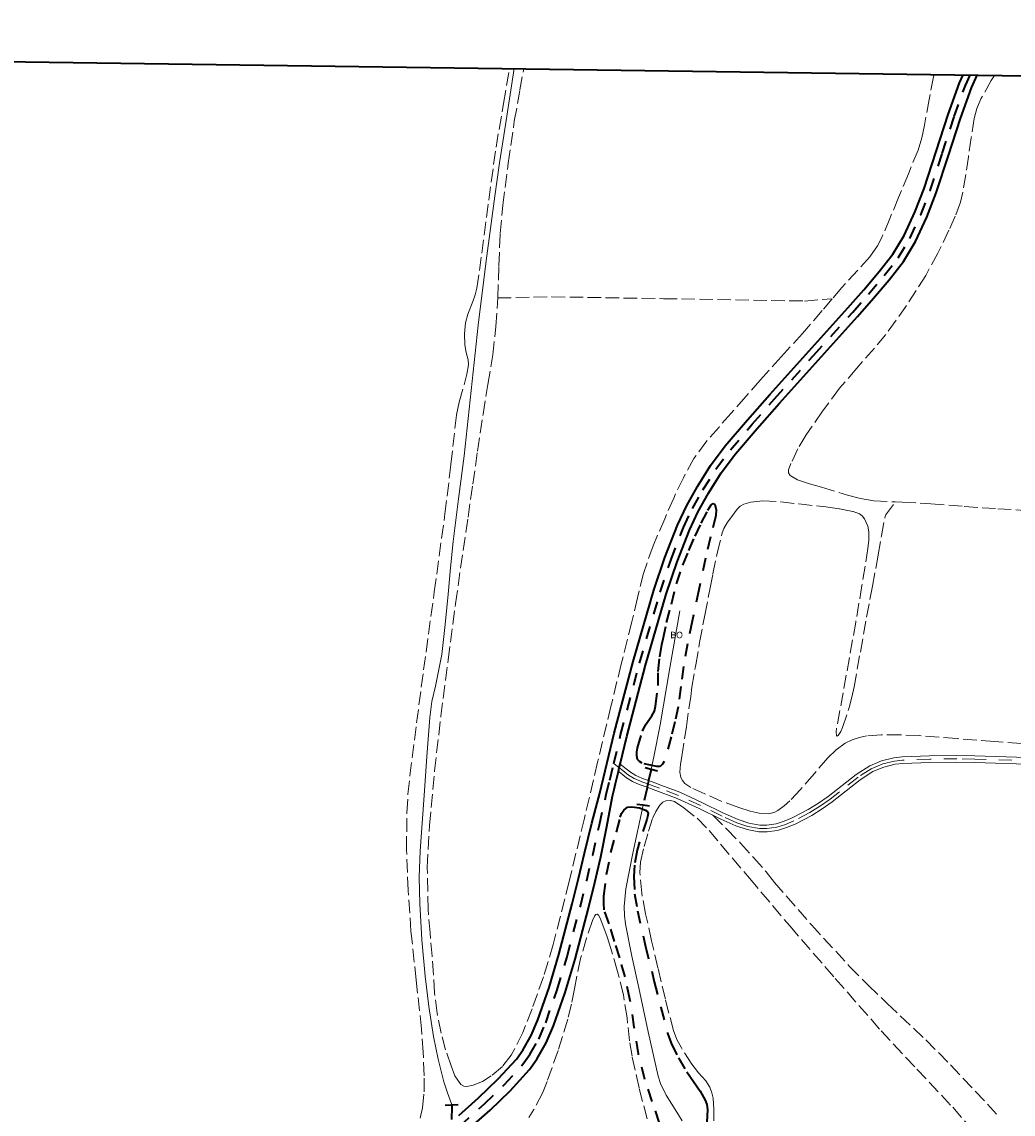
# Model space of a CAD drawing. Header units: metres. Extents: x 397317 to 400830, y 4588008 to 4590370.
# Tile 42 of 88: x 398463 to 398849, y 4589945 to 4590370. Entities that reach past the tile are written whole.
import ezdxf
from ezdxf.enums import TextEntityAlignment as Align

# ---------------------------------------------------------------- set-up
doc = ezdxf.new("R2010")
doc.units = ezdxf.units.M
doc.header["$MEASUREMENT"] = 0
doc.linetypes.add('bt5mv20_nopinta', pattern=[10, 5, -5])
doc.linetypes.add('bt5mv20_tlin1', pattern=[7, 5.25, -1.75])
for name, color, linetype, lineweight in [('COB01_CN', 7, 'Continuous', 15), ('COB01_LN', 7, 'Continuous', 15), ('FLU01_LN', 7, 'Continuous', 15), ('FLU03_LN', 7, 'Continuous', 15), ('PAR01_LN', 7, 'Continuous', 15), ('PON02_LN', 7, 'Continuous', 15), ('VIA01_LN', 7, 'Continuous', 15), ('VIA04_LN', 7, 'Continuous', 15), ('VIA16_LN', 7, 'Continuous', 15), ('VIA19_LN', 7, 'Continuous', 15), ('VIR01_LN', 7, 'Continuous', 15)]:
    doc.layers.add(name, color=color, linetype=linetype, lineweight=lineweight)
doc.styles.add('034', font='txt')

msp = doc.modelspace()

# ---------------------------------------------------------------- linework, layer by layer
at = {"layer": 'COB01_LN', "color": 92, "linetype": 'bt5mv20_nopinta', "lineweight": 35}
for points in [[(398712.79, 4590081.94, 187.56), (398712.13, 4590080.91, 186.89), (398711.19, 4590080.03, 186.63), (398709.87, 4590079.94, 186.52), (398704.13, 4590081.27, 186.44), (398703.1, 4590081.88, 186.39), (398702.35, 4590082.76, 186.35), (398702.06, 4590084.09, 186.3), (398702.06, 4590085.5, 186.23), (398702.35, 4590087.26, 186.26), (398704.31, 4590093.71, 186.41), (398705.47, 4590096.23, 186.43), (398707.95, 4590099.73, 186.45), (398708.94, 4590101.55, 186.46), (398709.39, 4590103.51, 186.48), (398710.41, 4590111.49, 186.64), (398710.41, 4590116.98, 186.92), (398711.06, 4590122.63, 187.23), (398711.87, 4590127.51, 187.55), (398712.36, 4590129.65, 187.74), (398713.66, 4590136.06, 188), (398715.62, 4590143.23, 188.24), (398717.57, 4590151.05, 188.32), (398720.04, 4590158.43, 188.38), (398722.32, 4590164.05, 188.66), (398724.77, 4590169.61, 189.1), (398727.17, 4590174.73, 189.61), (398729.74, 4590179.77, 190.23), (398731.1, 4590181.81, 190.47), (398731.87, 4590182.44, 190.6), (398732.44, 4590182.19, 190.73), (398733.05, 4590179.98, 191.17), (398732.9, 4590177.71, 191.54), (398730.82, 4590169.39, 191.77), (398728.81, 4590161.04, 191.44), (398726.2, 4590148.81, 190.89), (398723.64, 4590136.56, 190.28), (398721.89, 4590127.76, 189.72), (398720.23, 4590118.94, 189.16), (398719.23, 4590111.1, 188.98), (398718.22, 4590103.27, 188.83), (398716.95, 4590097.37, 188.31), (398715.46, 4590091.52, 187.84), (398712.79, 4590081.94, 187.56)], [(398710.98, 4589941.1, 183.61), (398708.06, 4589949.55, 183.92), (398705.28, 4589958.04, 184.18), (398702.69, 4589968.09, 184.41), (398701.12, 4589978.45, 184.65), (398699.42, 4589989.4, 185.08), (398697.54, 4589998.05, 185.54), (398695.47, 4590005.46, 185.69), (398693.4, 4590011.82, 185.87), (398691.33, 4590018.7, 186), (398689.42, 4590024.11, 185.81), (398689.24, 4590026.78, 185.67), (398689.29, 4590029.44, 185.63), (398690.25, 4590037.97, 185.93), (398692.01, 4590046.44, 186.24), (398694.2, 4590054.44, 186.44), (398695.67, 4590060.28, 186.47), (398696.15, 4590061.73, 186.48), (398697.08, 4590063.02, 186.57), (398698.49, 4590064.07, 186.6), (398700.18, 4590064.25, 186.63), (398703.19, 4590063.81, 186.77), (398705.54, 4590062.93, 187.08), (398706.11, 4590062.57, 187.12), (398706.58, 4590061.69, 187.2), (398706.29, 4590060.43, 187.41), (398705.94, 4590059.35, 187.44), (398703.11, 4590050.68, 187.72), (398702.2, 4590047.44, 187.75), (398701.21, 4590041.59, 187.51), (398700.94, 4590037.12, 187.19), (398701.24, 4590030.4, 186.65), (398702.31, 4590023.81, 186.27), (398705.51, 4590009.93, 185.95), (398708.91, 4589996.09, 185.55), (398711.41, 4589986.1, 185.01), (398714.07, 4589976.15, 184.47), (398715.49, 4589972.2, 184.32), (398718.34, 4589966.55, 184.12), (398721.55, 4589961.07, 183.88), (398724.17, 4589957.3, 183.65), (398726.84, 4589953.51, 183.41), (398728.72, 4589950.09, 183.23), (398729.36, 4589948.31, 183.15), (398729.63, 4589946.45, 183.08), (398729.31, 4589940.53, 183.05)]]:
    msp.add_polyline3d(points, dxfattribs=at)
at = {"layer": 'FLU01_LN', "color": 150, "linetype": 'Continuous', "lineweight": 15}
for points in [[(398654.36, 4590351.74, 200.13), (398650.72, 4590328.16, 199.05), (398648.66, 4590315.1, 198.43), (398646.8, 4590302.02, 197.63), (398643.44, 4590276.93, 195.83), (398640.35, 4590251.81, 194.01), (398637.58, 4590226.35, 192.16), (398634.81, 4590200.9, 190.32), (398632.65, 4590184.26, 189.83), (398630.54, 4590167.61, 189.27), (398629.52, 4590157.33, 188.86), (398628.58, 4590147.05, 188.46), (398627.38, 4590135.3, 188.1), (398626.11, 4590123.55, 187.89), (398623.65, 4590111.32, 187.83), (398622.28, 4590105.23, 187.82), (398621.42, 4590099.07, 187.8), (398620.31, 4590083.9, 187.7), (398619.22, 4590068.72, 187.51), (398618.45, 4590057.95, 187.06), (398617.69, 4590047.18, 186.57), (398617.33, 4590036.9, 186.32), (398617.51, 4590026.62, 186.07), (398618.33, 4590012.43, 185.66), (398619.66, 4589998.27, 185.28), (398621.11, 4589986.5, 185), (398622.91, 4589974.77, 184.73), (398624.72, 4589965.94, 184.52), (398626.88, 4589957.2, 184.3), (398628.38, 4589952.89, 183.94), (398629.9, 4589948.58, 183.38), (398629.98, 4589948.21, 183.33)], [(398718.84, 4590140.65, 186.7), (398715.02, 4590118.45, 185.84), (398711.19, 4590096.25, 184.98), (398708.77, 4590083.71, 184.66), (398707.71, 4590078.95, 184.62)], [(398704.56, 4590064.86, 184.51), (398700.5, 4590046.27, 184.11), (398697.8, 4590032.37, 183.32), (398697.19, 4590025.4, 182.81), (398697.27, 4590021.94, 182.53), (398697.69, 4590018.51, 182.25), (398700.16, 4590006.17, 181), (398702.85, 4589993.83, 179.92), (398706.57, 4589976.58, 179), (398710.47, 4589959.34, 178.09), (398711.34, 4589956.54, 177.92), (398713.58, 4589951.94, 177.56), (398717.75, 4589945.34, 177.05), (398719.79, 4589941.98, 176.88)]]:
    msp.add_polyline3d(points, dxfattribs=at)
at = {"layer": 'FLU03_LN', "color": 150, "linetype": 'bt5mv20_nopinta', "lineweight": 35}
for points in [[(398707.71, 4590078.95, 184.62), (398707.57, 4590078.33, 184.62), (398706.71, 4590074.46, 184.59), (398706.56, 4590073.78, 184.58), (398706.42, 4590073.17, 184.57), (398706.32, 4590072.73, 184.57), (398706.13, 4590071.88, 184.56), (398706.08, 4590071.67, 184.56), (398704.6, 4590065.06, 184.51), (398704.59, 4590065.01, 184.51), (398704.56, 4590064.86, 184.51)], [(398629.98, 4589948.21, 183.33), (398629.97, 4589947.48, 183.29), (398629.9, 4589941.47, 182.92), (398629.87, 4589939.12, 182.78), (398629.85, 4589937.02, 182.65), (398629.83, 4589935.66, 182.57), (398629.79, 4589932.57, 182.38), (398629.79, 4589932.21, 182.36), (398629.77, 4589930.5, 182.25), (398629.74, 4589928.02, 182.1), (398629.74, 4589927.74, 182.08)]]:
    msp.add_polyline3d(points, dxfattribs=at)
at = {"layer": 'PAR01_LN', "color": 3, "linetype": 'bt5mv20_tlin1', "lineweight": 15}
for points in [[(398617.74, 4589942.98, 187.61), (398618.61, 4589947.11, 187.81), (398619.25, 4589953.31, 188.47), (398619.24, 4589959.54, 188.97), (398618.84, 4589968.68, 189.28), (398618.21, 4589977.81, 189.58), (398616.14, 4589996.82, 190.16), (398614.12, 4590015.85, 190.75), (398612.96, 4590031.7, 191.27), (398612.38, 4590047.56, 191.77), (398612.53, 4590061.98, 192), (398612.95, 4590069.18, 192.04), (398613.68, 4590076.37, 192.07), (398616.3, 4590097.02, 192.12), (398619.04, 4590117.62, 192.18), (398623.19, 4590147.98, 192.53), (398627.35, 4590178.33, 193.21), (398629.67, 4590197.63, 194), (398631.85, 4590216.92, 194.84), (398632.84, 4590221.84, 194.99), (398634.99, 4590229.13, 195.17), (398635.92, 4590232.77, 195.24), (398636.48, 4590236.44, 195.29), (398636.38, 4590238.36, 195.3), (398635.67, 4590241.25, 195.28), (398635.12, 4590244.14, 195.29), (398634.98, 4590248.42, 195.36), (398635.34, 4590252.7, 195.43), (398636.28, 4590256.12, 195.49), (398638.27, 4590261.1, 195.58), (398639.16, 4590263.61, 195.64), (398639.77, 4590266.19, 195.7), (398641.75, 4590279.92, 196.32), (398644.39, 4590300.56, 197.81), (398647.25, 4590321.17, 199.18), (398650.19, 4590338.22, 200.02), (398652.55, 4590351.76, 200.65)], [(398647.91, 4590262.43, 195.63), (398648.35, 4590275, 196.34), (398648.88, 4590287.56, 197.03), (398649.95, 4590298.51, 197.76), (398652.02, 4590314.88, 198.98), (398654.38, 4590331.22, 200.14), (398656.57, 4590343.42, 200.76), (398658.03, 4590351.69, 201.05)], [(398817.95, 4590349.45, 199.68), (398817.73, 4590348.53, 199.65), (398815.95, 4590339.78, 199.33), (398814.19, 4590329.77, 198.93), (398813.19, 4590324.8, 198.74), (398811.67, 4590319.98, 198.55), (398807.88, 4590310.73, 198.26), (398804.03, 4590301.51, 197.97), (398800.73, 4590293.43, 197.67), (398797.32, 4590285.4, 197.33), (398795.93, 4590282.72, 197.2), (398792.91, 4590278.39, 196.96), (398782.03, 4590266.54, 196.23), (398778.25, 4590262.08, 195.97)], [(398841.4, 4590349.13, 204.2), (398840.19, 4590347.13, 204.05), (398836.17, 4590339.97, 203.67), (398834.59, 4590336.21, 203.52), (398833.57, 4590332.29, 203.36), (398832.42, 4590324.85, 203.04), (398831.3, 4590317.4, 202.75), (398830.23, 4590310.5, 202.58), (398829.11, 4590303.6, 202.49), (398828.21, 4590299.78, 202.45), (398826.15, 4590294.24, 202.4), (398823.71, 4590288.81, 202.32), (398819.41, 4590279.89, 202.06), (398814.64, 4590271.24, 201.7), (398807.22, 4590259.46, 201.13), (398799.11, 4590248.19, 200.53), (398794.71, 4590242.85, 200.17), (398787.82, 4590235.12, 199.55), (398781.09, 4590227.24, 199.11), (398774.4, 4590218.31, 198.88), (398768.02, 4590209.1, 198.68), (398764.86, 4590203.62, 198.55), (398762.16, 4590197.95, 198.41), (398761.24, 4590195.49, 198.27), (398761.21, 4590194.27, 198.2), (398761.82, 4590193.32, 198.16), (398764.74, 4590191.59, 198.16), (398769.35, 4590190, 198.16), (398774.09, 4590188.78, 198.16), (398784.17, 4590185.65, 198.17), (398789.24, 4590184.32, 198.18), (398794.41, 4590183.49, 198.19), (398802.78, 4590183.01, 198.3)], [(398778.25, 4590262.08, 195.97), (398774.37, 4590257.51, 195.7), (398766.6, 4590248.6, 195.12), (398758.4, 4590239.54, 194.46), (398750.21, 4590230.48, 193.81), (398744.54, 4590224.03, 193.41), (398738.88, 4590217.58, 193.01), (398734.12, 4590212.18, 192.67), (398729.36, 4590206.78, 192.33), (398724.35, 4590199.92, 192.03), (398720.23, 4590192.44, 191.78), (398716.46, 4590184.5, 191.45), (398712.96, 4590176.44, 191.13), (398708.42, 4590165.92, 190.75), (398704.71, 4590155.13, 190.4), (398702.41, 4590145.71, 190.14), (398700.12, 4590136.29, 189.89), (398696.05, 4590119.84, 189.46), (398692, 4590103.39, 189.07), (398686.82, 4590081.61, 188.75), (398681.7, 4590059.82, 188.5), (398675.72, 4590035.23, 188.01), (398669.55, 4590010.68, 187.5), (398665.7, 4589998.04, 187.56), (398661.28, 4589985.56, 187.44), (398657.67, 4589976.4, 186.98), (398653.2, 4589967.55, 186.52), (398649.71, 4589963.18, 186.26), (398645.31, 4589959.49, 186), (398641.92, 4589957.36, 185.88), (398638.36, 4589955.83, 185.87), (398635.9, 4589955.3, 185.89), (398634.66, 4589955.48, 185.9), (398633.59, 4589956.13, 185.91), (398631.24, 4589959.57, 185.93), (398629.8, 4589963.34, 185.96), (398627.61, 4589969.66, 186.09), (398625.83, 4589976.09, 186.25), (398624.32, 4589983.88, 186.25), (398623.33, 4589991.73, 186.25), (398622.84, 4589998.9, 186.43), (398622.36, 4590006.07, 186.7), (398621.56, 4590015.17, 187.23), (398620.8, 4590024.28, 187.7), (398620.45, 4590040.65, 188.14), (398621.35, 4590057.03, 188.44), (398623.32, 4590078.31, 188.7), (398625.75, 4590099.54, 189.03), (398628.6, 4590121.44, 189.5), (398631.44, 4590143.34, 189.96), (398636.33, 4590177.05, 191.47), (398638.2, 4590189.94, 191.73), (398640.07, 4590202.82, 191.99), (398642.23, 4590217.17, 192.38), (398644.08, 4590228.73, 193.24), (398645.94, 4590240.28, 194.11), (398647.18, 4590251.32, 194.89), (398647.91, 4590262.43, 195.63)], [(398647.91, 4590262.43, 195.63), (398668.95, 4590262.89, 194.99), (398712.51, 4590262.15, 194.45), (398767.37, 4590261.24, 195.21), (398778.25, 4590262.08, 195.97)], [(398858.82, 4590088.45, 196.92), (398841.5, 4590089.69, 196.58), (398826.84, 4590090.84, 196.29), (398812.18, 4590092.01, 196), (398804.77, 4590092.31, 196.01), (398797.34, 4590092.3, 196.08), (398791.63, 4590091.9, 195.92), (398788.8, 4590091.32, 195.76), (398786.01, 4590090.38, 195.54), (398783.29, 4590089.02, 195.16), (398779.73, 4590086.4, 194.36), (398776.53, 4590083.29, 193.74), (398771.13, 4590077.13, 193.29), (398765.79, 4590070.93, 192.8), (398761.71, 4590066.6, 192.28), (398759.51, 4590064.6, 192.01), (398757.05, 4590062.78, 191.75), (398755.82, 4590062.14, 191.63), (398753.49, 4590061.59, 191.43), (398749.81, 4590061.77, 191.14), (398746.23, 4590062.6, 190.86), (398741.78, 4590063.96, 190.72), (398735.2, 4590066.38, 190.93), (398728.66, 4590069.31, 191), (398723.13, 4590071.78, 190.73), (398720.78, 4590073.41, 190.58), (398719.88, 4590074.47, 190.51), (398719.24, 4590075.75, 190.45), (398718.85, 4590077.76, 190.36), (398719.11, 4590080.82, 190.25), (398719.67, 4590083.86, 190.26), (398721.4, 4590095.53, 190.7), (398723.12, 4590107.19, 191.15), (398723.51, 4590110.87, 191.45), (398725.04, 4590119.59, 191.54), (398726.57, 4590128.3, 191.63), (398728.57, 4590138.94, 191.73), (398730.67, 4590149.56, 191.82), (398731.73, 4590154.95, 192.09), (398733.43, 4590162.99, 192.9), (398735.32, 4590170.99, 193.48), (398735.96, 4590172.71, 193.44), (398737.45, 4590175.06, 193.25), (398739.17, 4590177.35, 193.18), (398741.19, 4590180.13, 193.32), (398742.38, 4590181.29, 193.38), (398743.84, 4590182.11, 193.45), (398746.47, 4590182.87, 193.56), (398751.13, 4590183.41, 193.74), (398758.16, 4590183.01, 194.01), (398765.16, 4590182.2, 194.29), (398775.77, 4590181.11, 194.91), (398781.07, 4590180.32, 195.27), (398786.36, 4590179.24, 195.56), (398788.81, 4590178.33, 195.57), (398789.87, 4590177.55, 195.55), (398790.75, 4590176.45, 195.55), (398792.04, 4590173.56, 195.69), (398792.49, 4590171.38, 195.87), (398792.55, 4590168.11, 196.11), (398792.15, 4590164.85, 196.21), (398789.82, 4590150.5, 195.79), (398787.37, 4590136.16, 195.34), (398784.93, 4590122.43, 195.2), (398782.48, 4590108.71, 195.03), (398781.21, 4590101.77, 194.89), (398779.93, 4590094.84, 194.74), (398779.79, 4590093.37, 194.72), (398779.93, 4590092.01, 194.71), (398780.09, 4590091.78, 194.73), (398780.59, 4590092.09, 194.84), (398781.54, 4590093.56, 195.07), (398782.25, 4590095.15, 195.22), (398784.82, 4590103, 195.28), (398785.93, 4590106.95, 195.28), (398786.8, 4590110.95, 195.38), (398789.18, 4590124.56, 195.98), (398791.61, 4590138.15, 196.65), (398793.89, 4590150.26, 197.32), (398796.17, 4590162.36, 197.99), (398797.44, 4590169.85, 198.4), (398798.8, 4590177.35, 198.76), (398799, 4590177.79, 198.77), (398802.78, 4590183.01, 198.3)], [(398802.78, 4590183.01, 198.3), (398805.53, 4590182.85, 198.34), (398816.64, 4590182.31, 198.63), (398829.67, 4590181.28, 199.03), (398842.71, 4590180.32, 199.45), (398867.11, 4590178.87, 200.29), (398870.55, 4590178.66, 200.41), (398901.81, 4590175.89, 202.5), (398917.44, 4590174.58, 203.53), (398933.09, 4590173.52, 204.5), (398957.86, 4590172.58, 205.86), (398982.65, 4590171.95, 207.14)], [(398732.09, 4589941.94, 184.11), (398732.15, 4589946.47, 184.29), (398731.78, 4589950.81, 184.45), (398731.3, 4589952.95, 184.53), (398730.49, 4589955.05, 184.6), (398728.93, 4589957.53, 184.64), (398726.11, 4589960.73, 184.59), (398723.48, 4589964.04, 184.6), (398719.46, 4589970.38, 185), (398717.69, 4589973.67, 185.23), (398716.39, 4589977.15, 185.4), (398713.23, 4589989.35, 185.55), (398710.32, 4590001.58, 185.74), (398707.88, 4590012.08, 186.15), (398705.5, 4590022.6, 186.67), (398704.01, 4590030.66, 187.18), (398703.31, 4590038.75, 187.68), (398703.57, 4590042.77, 187.89), (398704.93, 4590048.76, 188.17), (398706.69, 4590054.74, 188.32), (398708.32, 4590059.99, 188.38), (398709.46, 4590062.51, 188.4), (398711.04, 4590064.97, 188.43), (398712.28, 4590066.05, 188.44), (398713.43, 4590066.56, 188.46), (398715.25, 4590066.78, 188.47), (398716.83, 4590066.3, 188.49), (398720.37, 4590063.92, 188.58), (398725.57, 4590059.8, 188.79), (398730.25, 4590055.09, 188.94), (398745.94, 4590036.46, 188.93), (398761.66, 4590017.91, 188.5), (398779.37, 4589997.43, 187.69), (398797.23, 4589977.07, 186.91), (398811.17, 4589962.14, 186.52), (398825.16, 4589947.27, 186.14), (398833.51, 4589937.78, 185.8)], [(398731.7, 4590060.96, 188.24), (398737.17, 4590055.6, 188.32), (398742.55, 4590050.16, 188.48), (398747.56, 4590044.58, 188.89), (398752.47, 4590038.92, 189.38), (398755.69, 4590034.84, 189.39), (398770.11, 4590018.32, 189.64), (398784.94, 4590002.15, 189.88), (398792.2, 4589994.82, 189.93), (398799.66, 4589987.69, 189.93), (398814.67, 4589973.54, 189.84), (398824.33, 4589963.77, 189.84), (398842.42, 4589944.45, 190.21)], [(398706.08, 4589942.73, 184.27), (398702.99, 4589954.88, 184.74), (398700.25, 4589967.13, 185.23), (398699.31, 4589973.08, 185.48), (398698.3, 4589982.07, 185.87), (398696.9, 4589990.99, 186.25), (398694.62, 4590000.12, 186.56), (398691.96, 4590009.15, 186.72), (398690.53, 4590013.69, 186.6), (398688.85, 4590018.2, 186.47), (398687.78, 4590020.9, 186.5), (398687.22, 4590022.02, 186.52), (398686.68, 4590022.53, 186.53), (398686.12, 4590022.33, 186.53), (398685.64, 4590021.74, 186.53), (398684.8, 4590020.01, 186.54), (398682.49, 4590013.14, 186.53), (398680.16, 4590005.23, 186.5), (398677.77, 4589993.34, 186.43), (398676.61, 4589987.42, 186.38), (398675.17, 4589981.54, 186.31), (398671.42, 4589969.34, 186.02), (398667.15, 4589957.26, 185.72), (398665.31, 4589952.78, 185.66), (398661.95, 4589946.38, 185.59), (398659.97, 4589943.33, 185.56)]]:
    msp.add_polyline3d(points, dxfattribs=at)
at = {"layer": 'PON02_LN', "color": 1, "linetype": 'Continuous', "lineweight": 35}
for points in [[(398705.29, 4590079.6, 184.62), (398707.71, 4590078.95, 184.62), (398710.11, 4590078.3, 184.62)], [(398707.04, 4590064.57, 184.51), (398704.56, 4590064.86, 184.51), (398702.08, 4590065.15, 184.51)], [(398627.48, 4589948.07, 183.33), (398629.98, 4589948.21, 183.33), (398632.48, 4589948.35, 183.33)]]:
    msp.add_polyline3d(points, dxfattribs=at)
at = {"layer": 'VIA01_LN', "color": 6, "linetype": 'bt5mv20_nopinta', "lineweight": 35}
msp.add_polyline3d([(398633.1, 4589939.97, 185.42), (398642.7, 4589948.58, 185.53), (398650.47, 4589956, 185.75), (398657.75, 4589964.01, 186), (398660.46, 4589967.79, 186.05), (398663.89, 4589973.82, 186.03), (398666.62, 4589980.2, 186.06), (398671.04, 4589992.95, 186.33), (398674.91, 4590005.86, 186.64), (398680.13, 4590025.62, 187.19), (398682.59, 4590035.53, 187.35), (398684.91, 4590045.48, 187.27), (398687.55, 4590057.25, 186.99), (398690.19, 4590069.01, 186.71), (398691.55, 4590074.68, 186.71), (398693.09, 4590081.14, 186.71), (398695.76, 4590092.29, 186.71), (398703.13, 4590120.15, 187.18), (398711.18, 4590147.83, 188.03), (398715.42, 4590160.52, 188.45), (398720.27, 4590173.01, 188.91), (398723.8, 4590180.48, 189.28), (398727.84, 4590187.7, 189.72), (398732.9, 4590195.72, 190.26), (398738.54, 4590203.32, 190.82), (398747.09, 4590213.3, 191.74), (398755.78, 4590223.16, 192.65), (398770.99, 4590240.06, 193.95), (398786.24, 4590256.93, 195.14), (398792.42, 4590263.97, 195.74), (398798.49, 4590271.12, 196.32), (398803.86, 4590278.1, 196.79), (398808.51, 4590285.61, 197.23), (398812.73, 4590294.83, 197.77), (398816.35, 4590304.27, 198.31), (398821.1, 4590318.68, 199.13), (398825.77, 4590333.12, 199.94), (398830.11, 4590345.22, 200.65), (398831.97, 4590349.26, 200.91)], dxfattribs=at)
at = {"layer": 'VIA04_LN', "color": 1, "linetype": 'Continuous', "lineweight": 35}
for points in [[(398632.72, 4589944.02, 185.44), (398640.48, 4589950.97, 185.53), (398648.14, 4589958.28, 185.75), (398655.21, 4589966.06, 186), (398657.71, 4589969.55, 186.05), (398660.96, 4589975.27, 186.03), (398663.58, 4589981.38, 186.06), (398667.94, 4589993.95, 186.33), (398671.77, 4590006.74, 186.64), (398676.96, 4590026.43, 187.19), (398679.42, 4590036.3, 187.35), (398681.73, 4590046.21, 187.27), (398684.63, 4590057.91, 186.99), (398687.75, 4590069.61, 186.71), (398693.33, 4590092.9, 186.71), (398700.71, 4590120.82, 187.18), (398708.79, 4590148.58, 188.03), (398713.06, 4590161.37, 188.45), (398717.97, 4590174, 188.91), (398721.57, 4590181.63, 189.28), (398725.68, 4590188.98, 189.72), (398730.83, 4590197.14, 190.26), (398736.58, 4590204.88, 190.82), (398745.19, 4590214.95, 191.74), (398753.91, 4590224.83, 192.65), (398769.13, 4590241.74, 193.95), (398784.37, 4590258.6, 195.14), (398790.52, 4590265.61, 195.74), (398796.54, 4590272.7, 196.32), (398801.8, 4590279.52, 196.79), (398806.3, 4590286.8, 197.23), (398810.42, 4590295.8, 197.77), (398813.99, 4590305.11, 198.31), (398818.72, 4590319.46, 199.13), (398823.4, 4590333.93, 199.94), (398827.79, 4590346.17, 200.65), (398829.23, 4590349.3, 200.85)], [(398635.29, 4589937.55, 185.42), (398644.92, 4589946.19, 185.53), (398652.81, 4589953.72, 185.75), (398660.29, 4589961.96, 186), (398663.21, 4589966.03, 186.05), (398666.81, 4589972.37, 186.03), (398669.66, 4589979.02, 186.06), (398674.15, 4589991.95, 186.33), (398678.05, 4590004.98, 186.64), (398683.29, 4590024.81, 187.19), (398685.76, 4590034.77, 187.35), (398688.09, 4590044.75, 187.27), (398690.47, 4590056.64, 186.99), (398692.6, 4590068.41, 186.71), (398693.21, 4590070.97, 186.71), (398693.79, 4590073.37, 186.71), (398694.05, 4590074.43, 186.71), (398694.31, 4590075.49, 186.71), (398694.92, 4590078.05, 186.71), (398695.25, 4590079.44, 186.71), (398695.59, 4590080.85, 186.71), (398698.19, 4590091.68, 186.71), (398705.54, 4590119.48, 187.18), (398713.57, 4590147.08, 188.03), (398717.77, 4590159.67, 188.45), (398722.57, 4590172.02, 188.91), (398726.03, 4590179.33, 189.28), (398730, 4590186.42, 189.72), (398734.97, 4590194.31, 190.26), (398740.5, 4590201.76, 190.82), (398748.98, 4590211.66, 191.74), (398757.65, 4590221.49, 192.65), (398772.85, 4590238.38, 193.95), (398788.11, 4590255.26, 195.14), (398794.32, 4590262.33, 195.74), (398800.44, 4590269.54, 196.32), (398805.93, 4590276.67, 196.79), (398810.72, 4590284.42, 197.23), (398815.04, 4590293.86, 197.77), (398818.71, 4590303.43, 198.31), (398823.48, 4590317.9, 199.13), (398828.14, 4590332.31, 199.94), (398832.43, 4590344.27, 200.65), (398834.71, 4590349.22, 200.97)]]:
    msp.add_polyline3d(points, dxfattribs=at)
at = {"layer": 'VIA16_LN', "color": 42, "linetype": 'bt5mv20_nopinta', "lineweight": 15}
msp.add_polyline3d([(398858.15, 4590082.07, 195.38), (398833.8, 4590082.86, 193.96), (398826.76, 4590082.99, 193.75), (398816.19, 4590082.85, 193.77), (398805.62, 4590082.45, 193.56), (398802.48, 4590082.11, 193.28), (398797.88, 4590080.97, 192.6), (398793.46, 4590079.12, 192.03), (398788.29, 4590075.82, 191.61), (398781.06, 4590070.13, 191.28), (398777.42, 4590067.27, 191.09), (398773.61, 4590064.6, 190.81), (398769.56, 4590062.04, 190.41), (398763.23, 4590058.75, 189.68), (398759.96, 4590057.41, 189.33), (398756.64, 4590056.31, 189.02), (398752.79, 4590055.79, 188.75), (398749.83, 4590055.88, 188.59), (398745.38, 4590056.66, 188.39), (398741.1, 4590058.06, 188.22), (398735.36, 4590060.63, 188.17), (398726.89, 4590064.78, 188.37), (398718.35, 4590068.72, 188.3), (398710.96, 4590071.52, 187.63), (398708.77, 4590072.32, 187.4), (398706.42, 4590073.17, 187.15), (398704.05, 4590074.03, 186.9), (398703.52, 4590074.22, 186.85), (398701.08, 4590075.26, 186.63), (398698.84, 4590076.65, 186.56), (398695.96, 4590078.89, 186.64), (398695.25, 4590079.44, 186.66), (398693.09, 4590081.14, 186.71)], dxfattribs=at)
at = {"layer": 'VIA19_LN', "color": 7, "linetype": 'Continuous', "lineweight": 15}
for points in [[(398694.92, 4590078.05, 186.71), (398695.16, 4590077.86, 186.64), (398698.09, 4590075.57, 186.56), (398700.48, 4590074.09, 186.63), (398703.04, 4590073, 186.85), (398703.76, 4590072.74, 186.92), (398706.13, 4590071.88, 187.17), (398708.49, 4590071.03, 187.42), (398710.5, 4590070.3, 187.63), (398717.84, 4590067.51, 188.3), (398726.33, 4590063.59, 188.37), (398734.8, 4590059.44, 188.17), (398740.63, 4590056.84, 188.22), (398745.06, 4590055.38, 188.39), (398749.69, 4590054.57, 188.59), (398752.86, 4590054.48, 188.75), (398756.94, 4590055.03, 189.02), (398760.42, 4590056.18, 189.33), (398763.78, 4590057.56, 189.68), (398770.22, 4590060.91, 190.41), (398774.34, 4590063.51, 190.81), (398778.2, 4590066.22, 191.09), (398781.87, 4590069.1, 191.28), (398789.05, 4590074.75, 191.61), (398794.07, 4590077.96, 192.03), (398798.3, 4590079.72, 192.6), (398802.71, 4590080.82, 193.28), (398805.72, 4590081.14, 193.56), (398816.22, 4590081.54, 193.77), (398826.76, 4590081.68, 193.75), (398833.77, 4590081.55, 193.96), (398858.1, 4590080.76, 195.38)], [(398858.19, 4590083.38, 195.38), (398833.83, 4590084.17, 193.96), (398826.77, 4590084.3, 193.75), (398816.16, 4590084.16, 193.77), (398805.52, 4590083.76, 193.56), (398802.25, 4590083.41, 193.28), (398797.47, 4590082.21, 192.6), (398792.85, 4590080.28, 192.03), (398787.53, 4590076.88, 191.61), (398780.25, 4590071.16, 191.28), (398776.64, 4590068.32, 191.09), (398772.88, 4590065.69, 190.81), (398768.91, 4590063.18, 190.41), (398762.68, 4590059.94, 189.68), (398759.51, 4590058.63, 189.33), (398756.34, 4590057.59, 189.02), (398752.72, 4590057.1, 188.75), (398749.96, 4590057.18, 188.59), (398745.7, 4590057.93, 188.39), (398741.57, 4590059.28, 188.22), (398735.92, 4590061.82, 188.17), (398727.45, 4590065.96, 188.37), (398718.86, 4590069.93, 188.3), (398711.41, 4590072.75, 187.63), (398709.06, 4590073.61, 187.39), (398706.71, 4590074.46, 187.14), (398704.34, 4590075.32, 186.89), (398704, 4590075.44, 186.85), (398701.69, 4590076.42, 186.63), (398699.59, 4590077.73, 186.56), (398696.77, 4590079.93, 186.64), (398695.59, 4590080.85, 186.71)]]:
    msp.add_polyline3d(points, dxfattribs=at)
at = {"layer": 'VIR01_LN', "color": 7, "linetype": 'Continuous', "lineweight": 35, "flags": 128}
msp.add_lwpolyline([(397350.28, 4590369.96), (400830.34, 4590321.33), (400798.6, 4588008.28), (397317.41, 4588056.91)], close=True, dxfattribs=at)

# ---------------------------------------------------------------- texts
at = {"layer": 'COB01_CN', "color": 251, "linetype": 'Continuous', "lineweight": 0, "style": '034'}
msp.add_text('BO', height=2.5, dxfattribs=at).set_placement((398717.62, 4590131.19), align=Align.MIDDLE_CENTER)

doc.saveas('drawing.dxf')
